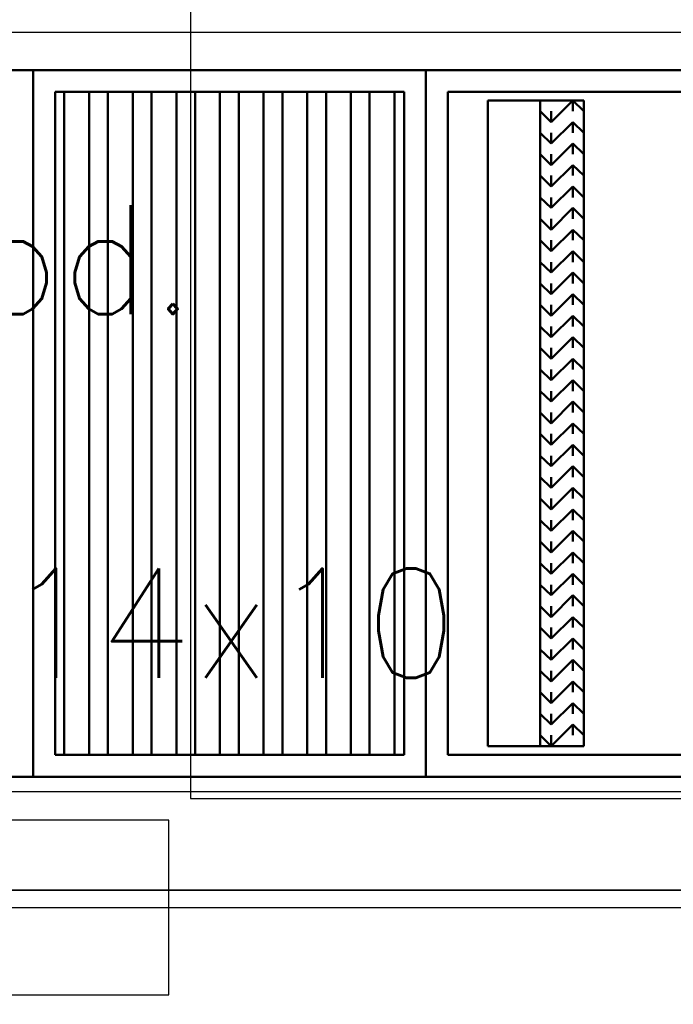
# Model space of a CAD drawing. Header units: centimetres. Extents: x -156440 to 298236, y -263599 to 81430.
# Tile 34 of 170: x 145883 to 147381, y -151454 to -149197. Entities that reach past the tile are written whole.
import ezdxf

# ---------------------------------------------------------------- set-up
doc = ezdxf.new("R2010")
doc.units = ezdxf.units.CM
doc.header["$LTSCALE"] = 50
doc.linetypes.add('Kondygnacja -2$0$HIDDEN2', pattern=[4.7625, 3.175, -1.5875])
doc.linetypes.add('Osie rzutów$0$DASHDOT2', pattern=[12.7, 6.35, -3.175, 0, -3.175])
for name, color, linetype in [('01-101 Went PP Poziom -2$0$L_text', 2, 'Continuous'), ('bgde_centrale wentylacyjne', 3, 'Continuous'), ('Kondygnacja -2$0$ARCH_KONSTR_POWYŻEJ RZUTU_IST', 8, 'Kondygnacja -2$0$HIDDEN2'), ('Kondygnacja -2$0$ARCH_ŻELBET_IST', 9, 'Continuous'), ('Osie rzutów$0$ARCH_INFO_OSIE_IST', 8, 'Osie rzutów$0$DASHDOT2')]:
    doc.layers.add(name, color=color, linetype=linetype)
for name, color, linetype, lineweight in [('01-101 Went PP Poziom -2$0$L_urządzenia', 1, 'Continuous', 50), ('bgde_fundamenty pod urządzenia', 7, 'Continuous', 35), ('Kondygnacja -2$0$_SP KORYTA', 8, 'Continuous', 25)]:
    doc.layers.add(name, color=color, linetype=linetype, lineweight=lineweight)
doc.layers.get('01-101 Went PP Poziom -2$0$L_text').off()
doc.styles.add('Romans', font='Romans.shx')

# ---------------------------------------------------------------- blocks, each defined once
blk = doc.blocks.new('Osie rzutów')
at = {"layer": 'Osie rzutów$0$ARCH_INFO_OSIE_IST', "ltscale": 10}
for p, q in [((6860, 12510), (6860, 4623.26)), ((4436.04, 6800), (15156.54, 6800))]:
    blk.add_line(p, q, dxfattribs=at)
blk = doc.blocks.new('Kondygnacja -2$0$konstukcja stropu -2')
at = {"layer": 'Kondygnacja -2$0$ARCH_KONSTR_POWYŻEJ RZUTU_IST', "ltscale": 10}
for p, q in [((6885, 7355), (6885, 6825)), ((6885, 6825), (7435, 6825))]:
    blk.add_line(p, q, dxfattribs=at)
blk = doc.blocks.new('01-101 Went PP Poziom -2$0$A$C7AB52760')
at = {"layer": '01-101 Went PP Poziom -2$0$L_urządzenia', "extrusion": (-1.22461e-16, -1, 0)}
for p, q in [((6518.95, 1991.97, -12), (6778.95, 1991.97, -12)), ((6518.95, 1991.97, 292), (6778.95, 1991.97, 292)), ((6518.95, 1991.97), (6778.95, 1991.97)), ((6778.95, 1991.97, -12), (6778.95, 1829.97, -12)), ((6778.95, 1991.97), (6778.95, 1991.97, -12)), ((6778.95, 1991.97, -12), (6868.95, 1991.97, -12)), ((6778.95, 1829.97), (6778.95, 1991.97)), ((6778.95, 1991.97, 292), (6778.95, 1829.97, 292)), ((6778.95, 1991.97), (6778.95, 1991.97, 292)), ((6778.95, 1991.97, 292), (6868.95, 1991.97, 292)), ((6778.95, 1991.97), (6868.95, 1991.97)), ((6778.95, 1991.97, -12), (6778.95, 1829.97, -12)), ((6778.95, 1991.97), (6778.95, 1991.97, -12)), ((6778.95, 1829.97), (6778.95, 1991.97)), ((6778.95, 1991.97, 292), (6778.95, 1829.97, 292)), ((6778.95, 1991.97), (6778.95, 1991.97, 292)), ((6868.95, 1991.97, -12), (6868.95, 1829.97, -12)), ((6868.95, 1991.97), (6868.95, 1991.97, -12)), ((6868.95, 1991.97, -12), (6921.45, 1991.97, -12)), ((6868.95, 1829.97), (6868.95, 1991.97)), ((6868.95, 1991.97, 146), (6868.95, 1829.97, 146)), ((6868.95, 1991.97), (6868.95, 1991.97, 146)), ((6868.95, 1991.97, 146), (6921.45, 1991.97, 146)), ((6868.95, 1991.97), (6921.45, 1991.97)), ((6868.95, 1991.97, -12), (6868.95, 1829.97, -12)), ((6868.95, 1991.97), (6868.95, 1991.97, -12)), ((6868.95, 1829.97), (6868.95, 1991.97)), ((6868.95, 1991.97, 292), (6868.95, 1829.97, 292)), ((6868.95, 1991.97), (6868.95, 1991.97, 292)), ((6868.95, 1829.97, 146), (6868.95, 1991.97, 146)), ((6868.95, 1991.97, 292), (6868.95, 1829.97, 292)), ((6868.95, 1991.97, 146), (6868.95, 1991.97, 292)), ((6868.95, 1991.97, 292), (7021.45, 1991.97, 292)), ((6868.95, 1991.97, 146), (7021.45, 1991.97, 146)), ((6921.45, 1991.97, -12), (7068.95, 1991.97, -12)), ((6921.45, 1991.97, 146), (7068.95, 1991.97, 146)), ((6921.45, 1991.97), (7068.95, 1991.97)), ((6783.95, 1986.97, 152), (6783.95, 1834.97, 152)), ((6783.95, 1986.97, 140), (6783.95, 1834.97, 140)), ((6783.95, 1986.97, 152), (6783.95, 1986.97, 140)), ((6863.95, 1986.97, 152), (6783.95, 1986.97, 152)), ((6783.95, 1986.97, 140), (6863.95, 1986.97, 140)), ((6783.95, 1834.97, 5), (6783.95, 1986.97, 5)), ((6783.95, 1986.97, 287), (6783.95, 1834.97, 287)), ((6783.95, 1986.97, 5), (6783.95, 1986.97, 287)), ((6783.95, 1986.97, 287), (6863.95, 1986.97, 287)), ((6783.95, 1986.97, 5), (6863.95, 1986.97, 5)), ((6786.05, 1986.97, 143.1), (6786.05, 1834.97, 143.1)), ((6791.75, 1986.97, 148.8), (6786.05, 1986.97, 143.1)), ((6791.75, 1986.97, 148.8), (6791.75, 1834.97, 148.8)), ((6796.05, 1986.97, 148.8), (6796.05, 1834.97, 148.8)), ((6796.05, 1986.97, 148.8), (6801.75, 1986.97, 143.1)), ((6801.75, 1986.97, 143.1), (6801.75, 1834.97, 143.1)), ((6806.05, 1986.97, 143.1), (6806.05, 1834.97, 143.1)), ((6811.75, 1986.97, 148.8), (6806.05, 1986.97, 143.1)), ((6811.75, 1986.97, 148.8), (6811.75, 1834.97, 148.8)), ((6816.05, 1986.97, 148.8), (6816.05, 1834.97, 148.8)), ((6816.05, 1986.97, 148.8), (6821.75, 1986.97, 143.1)), ((6821.75, 1986.97, 143.1), (6821.75, 1834.97, 143.1)), ((6826.05, 1986.97, 143.1), (6826.05, 1834.97, 143.1)), ((6831.75, 1986.97, 148.8), (6826.05, 1986.97, 143.1)), ((6831.75, 1986.97, 148.8), (6831.75, 1834.97, 148.8)), ((6836.05, 1986.97, 148.8), (6836.05, 1834.97, 148.8)), ((6836.05, 1986.97, 148.8), (6841.75, 1986.97, 143.1)), ((6841.75, 1986.97, 143.1), (6841.75, 1834.97, 143.1)), ((6846.05, 1986.97, 143.1), (6846.05, 1834.97, 143.1)), ((6851.75, 1986.97, 148.8), (6846.05, 1986.97, 143.1)), ((6851.75, 1986.97, 148.8), (6851.75, 1834.97, 148.8)), ((6856.05, 1986.97, 148.8), (6856.05, 1834.97, 148.8)), ((6856.05, 1986.97, 148.8), (6861.75, 1986.97, 143.1)), ((6861.75, 1986.97, 143.1), (6861.75, 1834.97, 143.1)), ((6863.95, 1986.97, 152), (6863.95, 1834.97, 152)), ((6863.95, 1986.97, 140), (6863.95, 1834.97, 140)), ((6863.95, 1986.97, 140), (6863.95, 1986.97, 152)), ((6863.95, 1834.97, 5), (6863.95, 1986.97, 5)), ((6863.95, 1986.97, 287), (6863.95, 1834.97, 287)), ((6863.95, 1986.97, 5), (6863.95, 1986.97, 287)), ((6873.95, 1834.97, 5), (6873.95, 1986.97, 5)), ((6873.95, 1986.97, 141), (6873.95, 1834.97, 141)), ((6873.95, 1986.97, 5), (6873.95, 1986.97, 141)), ((6873.95, 1986.97, 141), (6921.45, 1986.97, 141)), ((6873.95, 1986.97, 5), (6921.45, 1986.97, 5)), ((6873.95, 1834.97, 151), (6873.95, 1986.97, 151)), ((6873.95, 1986.97, 287), (6873.95, 1834.97, 287)), ((6873.95, 1986.97, 151), (6873.95, 1986.97, 287)), ((6873.95, 1986.97, 287), (7021.45, 1986.97, 287)), ((6873.95, 1986.97, 151), (7021.45, 1986.97, 151)), ((6921.45, 1986.97, 141), (7063.95, 1986.97, 141)), ((6921.45, 1986.97, 5), (7063.95, 1986.97, 5)), ((6883.15, 1984.97, 139), (6883.15, 1836.97, 139)), ((6883.15, 1984.97, 7), (6883.15, 1836.97, 7)), ((6883.15, 1984.97, 139), (6883.15, 1984.97, 7)), ((6895.15, 1984.97, 139), (6883.15, 1984.97, 139)), ((6883.15, 1984.97, 7), (6895.15, 1984.97, 7)), ((6886.15, 1984.97, 73), (6892.15, 1984.97, 73)), ((6895.15, 1984.97, 139), (6895.15, 1836.97, 139)), ((6895.15, 1984.97, 7), (6895.15, 1836.97, 7)), ((6895.15, 1984.97, 139), (6895.15, 1984.97, 7)), ((6905.15, 1984.97, 139), (6895.15, 1984.97, 139)), ((6895.15, 1984.97, 7), (6905.15, 1984.97, 7)), ((6895.15, 1984.97, 139), (6895.15, 1836.97, 139)), ((6895.15, 1984.97, 7), (6895.15, 1836.97, 7)), ((6895.15, 1984.97, 7), (6895.15, 1984.97, 139)), ((6897.65, 1980.07, 139), (6902.65, 1984.97, 139)), ((6897.65, 1980.07, 7), (6902.65, 1984.97, 7)), ((6902.65, 1984.97, 7), (6902.65, 1982.57, 139)), ((6902.65, 1984.97, 139), (6905.15, 1982.57, 139)), ((6902.65, 1984.97, 7), (6905.15, 1982.57, 7)), ((6905.15, 1984.97, 139), (6905.15, 1836.97, 139)), ((6905.15, 1984.97, 7), (6905.15, 1836.97, 7)), ((6905.15, 1984.97, 7), (6905.15, 1984.97, 139)), ((6895.15, 1982.57, 7), (6895.15, 1982.57, 139)), ((6895.15, 1982.57, 139), (6897.65, 1980.07, 139)), ((6895.15, 1982.57, 7), (6897.65, 1980.07, 7)), ((6897.65, 1980.07, 7), (6897.65, 1982.57, 139)), ((6905.15, 1982.57, 7), (6905.15, 1982.57, 139)), ((6897.65, 1975.17, 139), (6902.65, 1980.07, 139)), ((6897.65, 1975.17, 7), (6902.65, 1980.07, 7)), ((6902.65, 1980.07, 7), (6902.65, 1977.57, 139)), ((6902.65, 1980.07, 139), (6905.15, 1977.57, 139)), ((6902.65, 1980.07, 7), (6905.15, 1977.57, 7)), ((6895.15, 1977.57, 7), (6895.15, 1977.57, 139)), ((6895.15, 1977.57, 139), (6897.65, 1975.17, 139)), ((6895.15, 1977.57, 7), (6897.65, 1975.17, 7)), ((6897.65, 1975.17, 7), (6897.65, 1977.57, 139)), ((6905.15, 1977.57, 7), (6905.15, 1977.57, 139)), ((6897.65, 1970.17, 139), (6902.65, 1975.17, 139)), ((6897.65, 1970.17, 7), (6902.65, 1975.17, 7)), ((6902.65, 1975.17, 7), (6902.65, 1972.67, 139)), ((6902.65, 1975.17, 139), (6905.15, 1972.67, 139)), ((6902.65, 1975.17, 7), (6905.15, 1972.67, 7)), ((6895.15, 1972.67, 7), (6895.15, 1972.67, 139)), ((6895.15, 1972.67, 139), (6897.65, 1970.17, 139)), ((6895.15, 1972.67, 7), (6897.65, 1970.17, 7)), ((6897.65, 1970.17, 7), (6897.65, 1972.67, 139)), ((6905.15, 1972.67, 7), (6905.15, 1972.67, 139)), ((6897.65, 1965.27, 139), (6902.65, 1970.17, 139)), ((6897.65, 1965.27, 7), (6902.65, 1970.17, 7)), ((6902.65, 1970.17, 7), (6902.65, 1967.77, 139)), ((6902.65, 1970.17, 139), (6905.15, 1967.77, 139)), ((6902.65, 1970.17, 7), (6905.15, 1967.77, 7)), ((6895.15, 1967.77, 7), (6895.15, 1967.77, 139)), ((6895.15, 1967.77, 139), (6897.65, 1965.27, 139)), ((6895.15, 1967.77, 7), (6897.65, 1965.27, 7)), ((6897.65, 1965.27, 7), (6897.65, 1967.77, 139)), ((6905.15, 1967.77, 7), (6905.15, 1967.77, 139)), ((6897.65, 1960.37, 139), (6902.65, 1965.27, 139)), ((6897.65, 1960.37, 7), (6902.65, 1965.27, 7)), ((6902.65, 1965.27, 7), (6902.65, 1962.77, 139)), ((6902.65, 1965.27, 139), (6905.15, 1962.77, 139)), ((6902.65, 1965.27, 7), (6905.15, 1962.77, 7)), ((6895.15, 1962.77, 7), (6895.15, 1962.77, 139)), ((6895.15, 1962.77, 139), (6897.65, 1960.37, 139)), ((6895.15, 1962.77, 7), (6897.65, 1960.37, 7)), ((6897.65, 1960.37, 7), (6897.65, 1962.77, 139)), ((6905.15, 1962.77, 7), (6905.15, 1962.77, 139)), ((6897.65, 1955.37, 139), (6902.65, 1960.37, 139)), ((6897.65, 1955.37, 7), (6902.65, 1960.37, 7)), ((6902.65, 1960.37, 7), (6902.65, 1957.87, 139)), ((6902.65, 1960.37, 139), (6905.15, 1957.87, 139)), ((6902.65, 1960.37, 7), (6905.15, 1957.87, 7)), ((6895.15, 1957.87, 7), (6895.15, 1957.87, 139)), ((6895.15, 1957.87, 139), (6897.65, 1955.37, 139)), ((6895.15, 1957.87, 7), (6897.65, 1955.37, 7)), ((6897.65, 1955.37, 7), (6897.65, 1957.87, 139)), ((6905.15, 1957.87, 7), (6905.15, 1957.87, 139)), ((6897.65, 1950.47, 139), (6902.65, 1955.37, 139)), ((6897.65, 1950.47, 7), (6902.65, 1955.37, 7)), ((6902.65, 1955.37, 7), (6902.65, 1952.97, 139)), ((6902.65, 1955.37, 139), (6905.15, 1952.97, 139)), ((6902.65, 1955.37, 7), (6905.15, 1952.97, 7)), ((6895.15, 1952.97, 7), (6895.15, 1952.97, 139)), ((6895.15, 1952.97, 139), (6897.65, 1950.47, 139)), ((6895.15, 1952.97, 7), (6897.65, 1950.47, 7)), ((6897.65, 1950.47, 7), (6897.65, 1952.97, 139)), ((6905.15, 1952.97, 7), (6905.15, 1952.97, 139)), ((6897.65, 1945.57, 139), (6902.65, 1950.47, 139)), ((6897.65, 1945.57, 7), (6902.65, 1950.47, 7)), ((6902.65, 1950.47, 7), (6902.65, 1947.97, 139)), ((6902.65, 1950.47, 139), (6905.15, 1947.97, 139)), ((6902.65, 1950.47, 7), (6905.15, 1947.97, 7)), ((6895.15, 1947.97, 7), (6895.15, 1947.97, 139)), ((6895.15, 1947.97, 139), (6897.65, 1945.57, 139)), ((6895.15, 1947.97, 7), (6897.65, 1945.57, 7)), ((6897.65, 1945.57, 7), (6897.65, 1947.97, 139)), ((6905.15, 1947.97, 7), (6905.15, 1947.97, 139)), ((6897.65, 1940.57, 139), (6902.65, 1945.57, 139)), ((6897.65, 1940.57, 7), (6902.65, 1945.57, 7)), ((6902.65, 1945.57, 7), (6902.65, 1943.07, 139)), ((6902.65, 1945.57, 139), (6905.15, 1943.07, 139)), ((6902.65, 1945.57, 7), (6905.15, 1943.07, 7)), ((6895.15, 1943.07, 7), (6895.15, 1943.07, 139)), ((6895.15, 1943.07, 139), (6897.65, 1940.57, 139)), ((6895.15, 1943.07, 7), (6897.65, 1940.57, 7)), ((6897.65, 1940.57, 7), (6897.65, 1943.07, 139)), ((6905.15, 1943.07, 7), (6905.15, 1943.07, 139)), ((6897.65, 1935.67, 139), (6902.65, 1940.57, 139)), ((6897.65, 1935.67, 7), (6902.65, 1940.57, 7)), ((6902.65, 1940.57, 7), (6902.65, 1938.17, 139)), ((6902.65, 1940.57, 139), (6905.15, 1938.17, 139)), ((6902.65, 1940.57, 7), (6905.15, 1938.17, 7)), ((6895.15, 1938.17, 7), (6895.15, 1938.17, 139)), ((6895.15, 1938.17, 139), (6897.65, 1935.67, 139)), ((6895.15, 1938.17, 7), (6897.65, 1935.67, 7)), ((6897.65, 1935.67, 7), (6897.65, 1938.17, 139)), ((6905.15, 1938.17, 7), (6905.15, 1938.17, 139)), ((6897.65, 1930.77, 139), (6902.65, 1935.67, 139)), ((6897.65, 1930.77, 7), (6902.65, 1935.67, 7)), ((6902.65, 1935.67, 7), (6902.65, 1933.17, 139)), ((6902.65, 1935.67, 139), (6905.15, 1933.17, 139)), ((6902.65, 1935.67, 7), (6905.15, 1933.17, 7)), ((6895.15, 1933.17, 7), (6895.15, 1933.17, 139)), ((6895.15, 1933.17, 139), (6897.65, 1930.77, 139)), ((6895.15, 1933.17, 7), (6897.65, 1930.77, 7)), ((6897.65, 1930.77, 7), (6897.65, 1933.17, 139)), ((6905.15, 1933.17, 7), (6905.15, 1933.17, 139)), ((6897.65, 1925.77, 139), (6902.65, 1930.77, 139)), ((6897.65, 1925.77, 7), (6902.65, 1930.77, 7)), ((6902.65, 1930.77, 7), (6902.65, 1928.27, 139)), ((6902.65, 1930.77, 139), (6905.15, 1928.27, 139)), ((6902.65, 1930.77, 7), (6905.15, 1928.27, 7)), ((6895.15, 1928.27, 7), (6895.15, 1928.27, 139)), ((6895.15, 1928.27, 139), (6897.65, 1925.77, 139)), ((6895.15, 1928.27, 7), (6897.65, 1925.77, 7)), ((6897.65, 1925.77, 7), (6897.65, 1928.27, 139)), ((6905.15, 1928.27, 7), (6905.15, 1928.27, 139)), ((6897.65, 1920.87, 139), (6902.65, 1925.77, 139)), ((6897.65, 1920.87, 7), (6902.65, 1925.77, 7)), ((6902.65, 1925.77, 7), (6902.65, 1923.37, 139)), ((6902.65, 1925.77, 139), (6905.15, 1923.37, 139)), ((6902.65, 1925.77, 7), (6905.15, 1923.37, 7)), ((6895.15, 1923.37, 7), (6895.15, 1923.37, 139)), ((6895.15, 1923.37, 139), (6897.65, 1920.87, 139)), ((6895.15, 1923.37, 7), (6897.65, 1920.87, 7)), ((6897.65, 1920.87, 7), (6897.65, 1923.37, 139)), ((6905.15, 1923.37, 7), (6905.15, 1923.37, 139)), ((6897.65, 1915.97, 139), (6902.65, 1920.87, 139)), ((6897.65, 1915.97, 7), (6902.65, 1920.87, 7)), ((6902.65, 1920.87, 7), (6902.65, 1918.37, 139)), ((6902.65, 1920.87, 139), (6905.15, 1918.37, 139)), ((6902.65, 1920.87, 7), (6905.15, 1918.37, 7)), ((6895.15, 1918.37, 7), (6895.15, 1918.37, 139)), ((6895.15, 1918.37, 139), (6897.65, 1915.97, 139)), ((6895.15, 1918.37, 7), (6897.65, 1915.97, 7)), ((6897.65, 1915.97, 7), (6897.65, 1918.37, 139)), ((6905.15, 1918.37, 7), (6905.15, 1918.37, 139)), ((6897.65, 1910.97, 139), (6902.65, 1915.97, 139)), ((6897.65, 1910.97, 7), (6902.65, 1915.97, 7)), ((6902.65, 1915.97, 7), (6902.65, 1913.47, 139)), ((6902.65, 1915.97, 139), (6905.15, 1913.47, 139)), ((6902.65, 1915.97, 7), (6905.15, 1913.47, 7)), ((6895.15, 1913.47, 7), (6895.15, 1913.47, 139)), ((6895.15, 1913.47, 139), (6897.65, 1910.97, 139)), ((6895.15, 1913.47, 7), (6897.65, 1910.97, 7)), ((6897.65, 1910.97, 7), (6897.65, 1913.47, 139)), ((6905.15, 1913.47, 7), (6905.15, 1913.47, 139)), ((6897.65, 1906.07, 139), (6902.65, 1910.97, 139)), ((6897.65, 1906.07, 7), (6902.65, 1910.97, 7)), ((6902.65, 1910.97, 7), (6902.65, 1908.57, 139)), ((6902.65, 1910.97, 139), (6905.15, 1908.57, 139)), ((6902.65, 1910.97, 7), (6905.15, 1908.57, 7)), ((6895.15, 1908.57, 7), (6895.15, 1908.57, 139)), ((6895.15, 1908.57, 139), (6897.65, 1906.07, 139)), ((6895.15, 1908.57, 7), (6897.65, 1906.07, 7)), ((6897.65, 1906.07, 7), (6897.65, 1908.57, 139)), ((6905.15, 1908.57, 7), (6905.15, 1908.57, 139)), ((6897.65, 1901.17, 139), (6902.65, 1906.07, 139)), ((6897.65, 1901.17, 7), (6902.65, 1906.07, 7)), ((6902.65, 1906.07, 7), (6902.65, 1903.57, 139)), ((6902.65, 1906.07, 139), (6905.15, 1903.57, 139)), ((6902.65, 1906.07, 7), (6905.15, 1903.57, 7)), ((6895.15, 1903.57, 7), (6895.15, 1903.57, 139)), ((6895.15, 1903.57, 139), (6897.65, 1901.17, 139)), ((6895.15, 1903.57, 7), (6897.65, 1901.17, 7)), ((6897.65, 1901.17, 7), (6897.65, 1903.57, 139)), ((6905.15, 1903.57, 7), (6905.15, 1903.57, 139)), ((6897.65, 1896.17, 139), (6902.65, 1901.17, 139)), ((6897.65, 1896.17, 7), (6902.65, 1901.17, 7)), ((6902.65, 1901.17, 7), (6902.65, 1898.67, 139)), ((6902.65, 1901.17, 139), (6905.15, 1898.67, 139)), ((6902.65, 1901.17, 7), (6905.15, 1898.67, 7)), ((6895.15, 1898.67, 7), (6895.15, 1898.67, 139)), ((6895.15, 1898.67, 139), (6897.65, 1896.17, 139)), ((6895.15, 1898.67, 7), (6897.65, 1896.17, 7)), ((6897.65, 1896.17, 7), (6897.65, 1898.67, 139)), ((6905.15, 1898.67, 7), (6905.15, 1898.67, 139)), ((6897.65, 1891.27, 139), (6902.65, 1896.17, 139)), ((6897.65, 1891.27, 7), (6902.65, 1896.17, 7)), ((6902.65, 1896.17, 7), (6902.65, 1893.77, 139)), ((6902.65, 1896.17, 139), (6905.15, 1893.77, 139)), ((6902.65, 1896.17, 7), (6905.15, 1893.77, 7)), ((6895.15, 1893.77, 7), (6895.15, 1893.77, 139)), ((6895.15, 1893.77, 139), (6897.65, 1891.27, 139)), ((6895.15, 1893.77, 7), (6897.65, 1891.27, 7)), ((6897.65, 1891.27, 7), (6897.65, 1893.77, 139)), ((6905.15, 1893.77, 7), (6905.15, 1893.77, 139)), ((6897.65, 1886.37, 139), (6902.65, 1891.27, 139)), ((6897.65, 1886.37, 7), (6902.65, 1891.27, 7)), ((6902.65, 1891.27, 7), (6902.65, 1888.77, 139)), ((6902.65, 1891.27, 139), (6905.15, 1888.77, 139)), ((6902.65, 1891.27, 7), (6905.15, 1888.77, 7)), ((6895.15, 1888.77, 7), (6895.15, 1888.77, 139)), ((6895.15, 1888.77, 139), (6897.65, 1886.37, 139)), ((6895.15, 1888.77, 7), (6897.65, 1886.37, 7)), ((6897.65, 1886.37, 7), (6897.65, 1888.77, 139)), ((6905.15, 1888.77, 7), (6905.15, 1888.77, 139)), ((6897.65, 1881.37, 139), (6902.65, 1886.37, 139)), ((6897.65, 1881.37, 7), (6902.65, 1886.37, 7)), ((6902.65, 1886.37, 7), (6902.65, 1883.87, 139)), ((6902.65, 1886.37, 139), (6905.15, 1883.87, 139)), ((6902.65, 1886.37, 7), (6905.15, 1883.87, 7)), ((6895.15, 1883.87, 7), (6895.15, 1883.87, 139)), ((6895.15, 1883.87, 139), (6897.65, 1881.37, 139)), ((6895.15, 1883.87, 7), (6897.65, 1881.37, 7)), ((6897.65, 1881.37, 7), (6897.65, 1883.87, 139)), ((6905.15, 1883.87, 7), (6905.15, 1883.87, 139)), ((6897.65, 1876.47, 139), (6902.65, 1881.37, 139)), ((6897.65, 1876.47, 7), (6902.65, 1881.37, 7)), ((6902.65, 1881.37, 7), (6902.65, 1878.97, 139)), ((6902.65, 1881.37, 139), (6905.15, 1878.97, 139)), ((6902.65, 1881.37, 7), (6905.15, 1878.97, 7)), ((6895.15, 1878.97, 7), (6895.15, 1878.97, 139)), ((6895.15, 1878.97, 139), (6897.65, 1876.47, 139)), ((6895.15, 1878.97, 7), (6897.65, 1876.47, 7)), ((6897.65, 1876.47, 7), (6897.65, 1878.97, 139)), ((6905.15, 1878.97, 7), (6905.15, 1878.97, 139)), ((6897.65, 1871.57, 139), (6902.65, 1876.47, 139)), ((6897.65, 1871.57, 7), (6902.65, 1876.47, 7)), ((6902.65, 1876.47, 7), (6902.65, 1873.97, 139)), ((6902.65, 1876.47, 139), (6905.15, 1873.97, 139)), ((6902.65, 1876.47, 7), (6905.15, 1873.97, 7)), ((6895.15, 1873.97, 7), (6895.15, 1873.97, 139)), ((6895.15, 1873.97, 139), (6897.65, 1871.57, 139)), ((6895.15, 1873.97, 7), (6897.65, 1871.57, 7)), ((6897.65, 1871.57, 7), (6897.65, 1873.97, 139)), ((6905.15, 1873.97, 7), (6905.15, 1873.97, 139)), ((6897.65, 1866.57, 139), (6902.65, 1871.57, 139)), ((6897.65, 1866.57, 7), (6902.65, 1871.57, 7)), ((6902.65, 1871.57, 7), (6902.65, 1869.07, 139)), ((6902.65, 1871.57, 139), (6905.15, 1869.07, 139)), ((6902.65, 1871.57, 7), (6905.15, 1869.07, 7)), ((6895.15, 1869.07, 7), (6895.15, 1869.07, 139)), ((6895.15, 1869.07, 139), (6897.65, 1866.57, 139)), ((6895.15, 1869.07, 7), (6897.65, 1866.57, 7)), ((6897.65, 1866.57, 7), (6897.65, 1869.07, 139)), ((6905.15, 1869.07, 7), (6905.15, 1869.07, 139)), ((6897.65, 1861.67, 139), (6902.65, 1866.57, 139)), ((6897.65, 1861.67, 7), (6902.65, 1866.57, 7)), ((6902.65, 1866.57, 7), (6902.65, 1864.17, 139)), ((6902.65, 1866.57, 139), (6905.15, 1864.17, 139)), ((6902.65, 1866.57, 7), (6905.15, 1864.17, 7)), ((6895.15, 1864.17, 7), (6895.15, 1864.17, 139)), ((6895.15, 1864.17, 139), (6897.65, 1861.67, 139)), ((6895.15, 1864.17, 7), (6897.65, 1861.67, 7)), ((6897.65, 1861.67, 7), (6897.65, 1864.17, 139)), ((6905.15, 1864.17, 7), (6905.15, 1864.17, 139)), ((6897.65, 1856.77, 139), (6902.65, 1861.67, 139)), ((6897.65, 1856.77, 7), (6902.65, 1861.67, 7)), ((6902.65, 1861.67, 7), (6902.65, 1859.17, 139)), ((6902.65, 1861.67, 139), (6905.15, 1859.17, 139)), ((6902.65, 1861.67, 7), (6905.15, 1859.17, 7)), ((6895.15, 1859.17, 7), (6895.15, 1859.17, 139)), ((6895.15, 1859.17, 139), (6897.65, 1856.77, 139)), ((6895.15, 1859.17, 7), (6897.65, 1856.77, 7)), ((6897.65, 1856.77, 7), (6897.65, 1859.17, 139)), ((6905.15, 1859.17, 7), (6905.15, 1859.17, 139)), ((6897.65, 1851.77, 139), (6902.65, 1856.77, 139)), ((6897.65, 1851.77, 7), (6902.65, 1856.77, 7)), ((6902.65, 1856.77, 7), (6902.65, 1854.27, 139)), ((6902.65, 1856.77, 139), (6905.15, 1854.27, 139)), ((6902.65, 1856.77, 7), (6905.15, 1854.27, 7)), ((6895.15, 1854.27, 7), (6895.15, 1854.27, 139)), ((6895.15, 1854.27, 139), (6897.65, 1851.77, 139)), ((6895.15, 1854.27, 7), (6897.65, 1851.77, 7)), ((6897.65, 1851.77, 7), (6897.65, 1854.27, 139)), ((6905.15, 1854.27, 7), (6905.15, 1854.27, 139)), ((6897.65, 1846.87, 139), (6902.65, 1851.77, 139)), ((6897.65, 1846.87, 7), (6902.65, 1851.77, 7)), ((6902.65, 1851.77, 7), (6902.65, 1849.37, 139)), ((6902.65, 1851.77, 139), (6905.15, 1849.37, 139)), ((6902.65, 1851.77, 7), (6905.15, 1849.37, 7)), ((6895.15, 1849.37, 7), (6895.15, 1849.37, 139)), ((6895.15, 1849.37, 139), (6897.65, 1846.87, 139)), ((6895.15, 1849.37, 7), (6897.65, 1846.87, 7)), ((6897.65, 1846.87, 7), (6897.65, 1849.37, 139)), ((6905.15, 1849.37, 7), (6905.15, 1849.37, 139)), ((6897.65, 1841.97, 139), (6902.65, 1846.87, 139)), ((6897.65, 1841.97, 7), (6902.65, 1846.87, 7)), ((6902.65, 1846.87, 7), (6902.65, 1844.37, 139)), ((6902.65, 1846.87, 139), (6905.15, 1844.37, 139)), ((6902.65, 1846.87, 7), (6905.15, 1844.37, 7)), ((6895.15, 1844.37, 7), (6895.15, 1844.37, 139)), ((6895.15, 1844.37, 139), (6897.65, 1841.97, 139)), ((6895.15, 1844.37, 7), (6897.65, 1841.97, 7)), ((6897.65, 1841.97, 7), (6897.65, 1844.37, 139)), ((6905.15, 1844.37, 7), (6905.15, 1844.37, 139)), ((6897.65, 1836.97, 139), (6902.65, 1841.97, 139)), ((6897.65, 1836.97, 7), (6902.65, 1841.97, 7)), ((6902.65, 1841.97, 7), (6902.65, 1839.47, 139)), ((6902.65, 1841.97, 139), (6905.15, 1839.47, 139)), ((6902.65, 1841.97, 7), (6905.15, 1839.47, 7)), ((6895.15, 1839.47, 7), (6895.15, 1839.47, 139)), ((6895.15, 1839.47, 139), (6897.65, 1836.97, 139)), ((6895.15, 1839.47, 7), (6897.65, 1836.97, 7)), ((6897.65, 1836.97, 7), (6897.65, 1839.47, 139)), ((6905.15, 1839.47, 7), (6905.15, 1839.47, 139)), ((6883.15, 1836.97, 139), (6883.15, 1836.97, 7)), ((6895.15, 1836.97, 139), (6883.15, 1836.97, 139)), ((6883.15, 1836.97, 7), (6895.15, 1836.97, 7)), ((6895.15, 1836.97, 139), (6895.15, 1836.97, 7)), ((6905.15, 1836.97, 139), (6895.15, 1836.97, 139)), ((6895.15, 1836.97, 7), (6905.15, 1836.97, 7)), ((6895.15, 1836.97, 7), (6895.15, 1836.97, 139)), ((6905.15, 1836.97, 7), (6905.15, 1836.97, 139)), ((6783.95, 1834.97, 152), (6783.95, 1834.97, 140)), ((6863.95, 1834.97, 152), (6783.95, 1834.97, 152)), ((6783.95, 1834.97, 140), (6863.95, 1834.97, 140)), ((6783.95, 1834.97, 287), (6783.95, 1834.97, 5)), ((6783.95, 1834.97, 287), (6863.95, 1834.97, 287)), ((6783.95, 1834.97, 5), (6863.95, 1834.97, 5)), ((6791.75, 1834.97, 148.8), (6786.05, 1834.97, 143.1)), ((6796.05, 1834.97, 148.8), (6801.75, 1834.97, 143.1)), ((6811.75, 1834.97, 148.8), (6806.05, 1834.97, 143.1)), ((6816.05, 1834.97, 148.8), (6821.75, 1834.97, 143.1)), ((6831.75, 1834.97, 148.8), (6826.05, 1834.97, 143.1)), ((6836.05, 1834.97, 148.8), (6841.75, 1834.97, 143.1)), ((6851.75, 1834.97, 148.8), (6846.05, 1834.97, 143.1)), ((6856.05, 1834.97, 148.8), (6861.75, 1834.97, 143.1)), ((6863.95, 1834.97, 140), (6863.95, 1834.97, 152)), ((6863.95, 1834.97, 287), (6863.95, 1834.97, 5)), ((6873.95, 1834.97, 141), (6873.95, 1834.97, 5)), ((6873.95, 1834.97, 141), (6921.45, 1834.97, 141)), ((6873.95, 1834.97, 5), (6921.45, 1834.97, 5)), ((6873.95, 1834.97, 287), (6873.95, 1834.97, 151)), ((6873.95, 1834.97, 287), (7021.45, 1834.97, 287)), ((6873.95, 1834.97, 151), (7021.45, 1834.97, 151)), ((6921.45, 1834.97, 141), (7063.95, 1834.97, 141)), ((6921.45, 1834.97, 5), (7063.95, 1834.97, 5)), ((6518.95, 1829.97, -12), (6778.95, 1829.97, -12)), ((6518.95, 1829.97, 292), (6778.95, 1829.97, 292)), ((6518.95, 1829.97), (6778.95, 1829.97)), ((6778.95, 1829.97), (6778.95, 1829.97, -12)), ((6778.95, 1829.97, -12), (6868.95, 1829.97, -12)), ((6778.95, 1829.97, 292), (6778.95, 1829.97)), ((6778.95, 1829.97, 292), (6868.95, 1829.97, 292)), ((6778.95, 1829.97), (6868.95, 1829.97)), ((6778.95, 1829.97), (6778.95, 1829.97, -12)), ((6778.95, 1829.97, 292), (6778.95, 1829.97)), ((6868.95, 1829.97), (6868.95, 1829.97, -12)), ((6868.95, 1829.97, -12), (6921.45, 1829.97, -12)), ((6868.95, 1829.97, 146), (6868.95, 1829.97)), ((6868.95, 1829.97, 146), (6921.45, 1829.97, 146)), ((6868.95, 1829.97), (6921.45, 1829.97)), ((6868.95, 1829.97), (6868.95, 1829.97, -12)), ((6868.95, 1829.97, 292), (6868.95, 1829.97)), ((6868.95, 1829.97, 292), (6868.95, 1829.97, 146)), ((6868.95, 1829.97, 292), (7021.45, 1829.97, 292)), ((6868.95, 1829.97, 146), (7021.45, 1829.97, 146)), ((6921.45, 1829.97, -12), (7068.95, 1829.97, -12)), ((6921.45, 1829.97, 146), (7068.95, 1829.97, 146)), ((6921.45, 1829.97), (7068.95, 1829.97))]:
    blk.add_line(p, q, dxfattribs=at)

msp = doc.modelspace()

# ---------------------------------------------------------------- linework, layer by layer
at = {"layer": 'bgde_centrale wentylacyjne', "elevation": 2920}
msp.add_lwpolyline([(143018.779, -150966.098), (148208.779, -150966.098), (148208.779, -149226.098), (143018.779, -149226.098)], close=True, dxfattribs=at)
at = {"layer": 'bgde_fundamenty pod urządzenia', "elevation": -12305}
msp.add_lwpolyline([(148263.779, -149051.935), (141863.712, -149051.935), (141863.712, -151191.935), (148263.779, -151191.935)], close=True, dxfattribs=at)
at = {"layer": 'Kondygnacja -2$0$ARCH_ŻELBET_IST', "ltscale": 4, "elevation": -3480}
msp.add_lwpolyline([(145824.241, -151431.769), (146224.241, -151431.769), (146224.241, -151031.769), (145824.241, -151031.769)], close=True, dxfattribs=at)

# ---------------------------------------------------------------- block references
at = {"layer": '01-101 Went PP Poziom -2$0$L_text', "xscale": 10, "yscale": 10, "zscale": 10}
msp.add_blockref('01-101 Went PP Poziom -2$0$A$C7AB52760', (78124.241, -169231.769), dxfattribs=at)
at = {"layer": 'Kondygnacja -2$0$_SP KORYTA', "xscale": 10, "yscale": 10, "zscale": 10}
msp.add_blockref('Kondygnacja -2$0$konstukcja stropu -2', (77424.241, -219231.769, -3480), dxfattribs=at)
at = {"layer": 'Osie rzutów$0$ARCH_INFO_OSIE_IST', "xscale": 10, "yscale": 10, "zscale": 10}
msp.add_blockref('Osie rzutów', (77424.241, -219231.769), dxfattribs=at)

# ---------------------------------------------------------------- texts
at = {"layer": 'bgde_fundamenty pod urządzenia', "insert": (142783.712, -149621.431, 1010), "char_height": 250, "width": 4721.5643, "attachment_point": 1, "style": 'Romans'}
msp.add_mtext('Centrala MCK7 prod. KLIMOR ~2,3t\\Pwym. fund. 640x214x10 ', dxfattribs=at)

doc.saveas('drawing.dxf')
